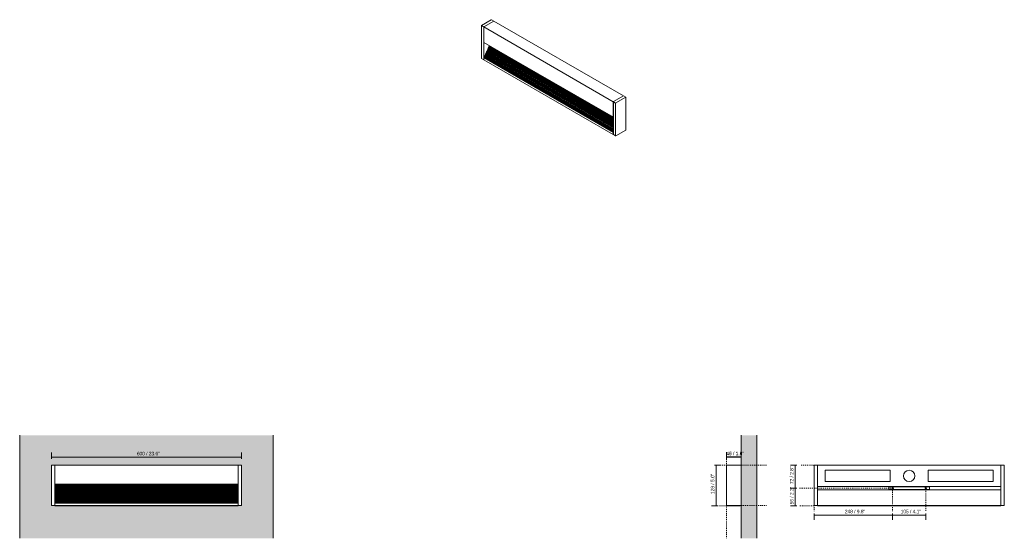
# Model space of a CAD drawing. Header units: millimetres. Extents: x -6979 to -3873, y 133 to 6937.
# Tile 1 of 2: x -6979 to -3873, y 133 to 1771. Entities that reach past the tile are written whole.
import ezdxf

# ---------------------------------------------------------------- set-up
doc = ezdxf.new("R2010")
doc.units = ezdxf.units.MM
doc.linetypes.add('Dash', pattern=[6, 3, -3])
doc.layers.add('A-ANNO-DIMS', color=7, linetype='Continuous', lineweight=9, true_color=0x5b5b5b)
for name, color, linetype, lineweight in [('A-ANNO-DIMS-5', 7, 'Continuous', 9), ('A-DETL-GENF', 7, 'Continuous', 9), ('A-WALL', 7, 'Continuous', 9), ('A-WALL-PATT', 7, 'Continuous', 9), ('E-LITE-EQPM', 7, 'Continuous', 20)]:
    doc.layers.add(name, color=color, linetype=linetype, lineweight=lineweight)
doc.styles.add('Arial Narrow', font='ARIALN.TTF', dxfattribs={"height": 11})
doc.dimstyles.new('FARO_-_2_2mm_Arial_Narrow_mm_Inch_Left', dxfattribs={"dimscale": 304.8, "dimtxt": 11.257741, "dimasz": 0, "dimexe": 0.049213, "dimexo": 0.0625, "dimgap": 0.008202, "dimtad": 1, "dimdec": 0, "dimzin": 0, "dimdsep": 46, "dimtxsty": 'Arial Narrow', "dimblk1": 'NONE', "dimblk2": 'NONE', "dimsah": 1, "dimcen": 0.09, "dimadec": 0, "dimazin": 0, "dimtfac": 1, "dimtdec": 4, "dimtix": 1, "dimtmove": 0, "dimatfit": 3, "dimfxl": 0.016404, "dimfxlon": 1, "dimtvp": 1, "dimtolj": 1, "dimtzin": 0, "dimarcsym": 2})
doc.dimstyles.new('FARO_-_2_2mm_Arial_Narrow_mm_Inch_Right', dxfattribs={"dimscale": 304.8, "dimtxt": 11.257741, "dimasz": 0, "dimexe": 0.049213, "dimexo": 0.0625, "dimgap": 0.008202, "dimtad": 1, "dimdec": 0, "dimzin": 0, "dimdsep": 46, "dimtxsty": 'Arial Narrow', "dimblk1": 'NONE', "dimblk2": 'NONE', "dimsah": 1, "dimcen": 0.09, "dimadec": 0, "dimazin": 0, "dimtfac": 1, "dimtdec": 4, "dimtix": 1, "dimtmove": 0, "dimatfit": 3, "dimfxl": 0.016404, "dimfxlon": 1, "dimtvp": 1, "dimtolj": 1, "dimtzin": 0, "dimarcsym": 2})

# ---------------------------------------------------------------- blocks, each defined once
blk = doc.blocks.new('70910 - 70910 GRADA-3 LED Dark grey wall lamp-522336-Alzado_PDF')
at = {"layer": 'E-LITE-EQPM'}
for p, q in [((-6868.5, 363.6), (-6879.5, 363.6)), ((-6879.5, 363.6), (-6879.5, 236.6)), ((-6290.5, 363.6), (-6868.5, 363.6)), ((-6868.5, 362.8), (-6868.5, 363.6)), ((-6868.5, 363.6), (-6868.5, 363.4)), ((-6868.5, 363.4), (-6868.5, 363.3)), ((-6868.5, 363.3), (-6868.5, 363.1)), ((-6868.5, 363.1), (-6868.5, 362.8)), ((-6868.5, 362.6), (-6868.5, 362.8)), ((-6868.5, 362.8), (-6868.5, 362.6)), ((-6868.5, 304), (-6868.5, 362.6)), ((-6868.5, 362.6), (-6868.5, 236.6)), ((-6290.5, 363.6), (-6290.5, 362.6)), ((-6290, 363.1), (-6290.5, 363.1)), ((-6290.5, 362.6), (-6290.5, 304)), ((-6279.5, 363.6), (-6290, 363.6)), ((-6290, 362.6), (-6290, 363.6)), ((-6290, 236.6), (-6290, 362.6)), ((-6279.5, 236.6), (-6279.5, 363.6)), ((-6290.5, 304), (-6868.5, 304)), ((-6868.5, 302.5), (-6290.5, 302.5)), ((-6868.5, 300.4), (-6290.5, 300.4)), ((-6868.5, 299.9), (-6290.5, 299.9)), ((-6868.5, 299.8), (-6290.5, 299.8)), ((-6868.5, 298), (-6290.5, 298)), ((-6868.5, 297.6), (-6290.5, 297.6)), ((-6868.5, 297.4), (-6290.5, 297.4)), ((-6868.5, 295.6), (-6290.5, 295.6)), ((-6868.5, 295.2), (-6290.5, 295.2)), ((-6868.5, 295), (-6290.5, 295)), ((-6868.5, 293.3), (-6290.5, 293.3)), ((-6868.5, 292.8), (-6290.5, 292.8)), ((-6868.5, 292.6), (-6290.5, 292.6)), ((-6868.5, 290.9), (-6290.5, 290.9)), ((-6868.5, 290.4), (-6290.5, 290.4)), ((-6868.5, 290.2), (-6290.5, 290.2)), ((-6868.5, 288.5), (-6290.5, 288.5)), ((-6868.5, 288), (-6290.5, 288)), ((-6868.5, 287.9), (-6290.5, 287.9)), ((-6868.5, 286.1), (-6290.5, 286.1)), ((-6868.5, 285.6), (-6290.5, 285.6)), ((-6868.5, 285.5), (-6290.5, 285.5)), ((-6868.5, 283.7), (-6290.5, 283.7)), ((-6868.5, 283.3), (-6290.5, 283.3)), ((-6868.5, 283.1), (-6290.5, 283.1)), ((-6868.5, 281.4), (-6290.5, 281.4)), ((-6868.5, 280.9), (-6290.5, 280.9)), ((-6868.5, 280.7), (-6290.5, 280.7)), ((-6290.5, 304), (-6290.5, 303.5)), ((-6290.5, 244.5), (-6290.5, 303.5)), ((-6868.5, 279), (-6290.5, 279)), ((-6868.5, 278.5), (-6290.5, 278.5)), ((-6868.5, 278.3), (-6290.5, 278.3)), ((-6868.5, 276.6), (-6290.5, 276.6)), ((-6868.5, 276.1), (-6290.5, 276.1)), ((-6868.5, 275.9), (-6290.5, 275.9)), ((-6868.5, 274.2), (-6290.5, 274.2)), ((-6868.5, 273.7), (-6290.5, 273.7)), ((-6868.5, 273.6), (-6290.5, 273.6)), ((-6868.5, 271.8), (-6290.5, 271.8)), ((-6868.5, 271.4), (-6290.5, 271.4)), ((-6868.5, 271.2), (-6290.5, 271.2)), ((-6868.5, 269.4), (-6290.5, 269.4)), ((-6868.5, 269), (-6290.5, 269)), ((-6868.5, 268.8), (-6290.5, 268.8)), ((-6868.5, 267.1), (-6290.5, 267.1)), ((-6868.5, 266.6), (-6290.5, 266.6)), ((-6868.5, 266.4), (-6290.5, 266.4)), ((-6868.5, 264.7), (-6290.5, 264.7)), ((-6868.5, 264.2), (-6290.5, 264.2)), ((-6868.5, 264), (-6290.5, 264)), ((-6868.5, 262.3), (-6290.5, 262.3)), ((-6868.5, 261.8), (-6290.5, 261.8)), ((-6868.5, 261.6), (-6290.5, 261.6)), ((-6868.5, 259.9), (-6290.5, 259.9)), ((-6868.5, 259.4), (-6290.5, 259.4)), ((-6868.5, 259.3), (-6290.5, 259.3)), ((-6868.5, 257.5), (-6290.5, 257.5)), ((-6868.5, 257.1), (-6290.5, 257.1)), ((-6868.5, 256.9), (-6290.5, 256.9)), ((-6868.5, 255.1), (-6290.5, 255.1)), ((-6868.5, 254.7), (-6290.5, 254.7)), ((-6868.5, 254.5), (-6290.5, 254.5)), ((-6868.5, 252.8), (-6290.5, 252.8)), ((-6868.5, 252.3), (-6290.5, 252.3)), ((-6868.5, 252.1), (-6290.5, 252.1)), ((-6868.5, 250.4), (-6290.5, 250.4)), ((-6868.5, 249.9), (-6290.5, 249.9)), ((-6868.5, 249.7), (-6290.5, 249.7)), ((-6878.5, 236.6), (-6879.5, 236.6)), ((-6878.5, 236.6), (-6868.5, 236.6)), ((-6868.5, 248), (-6290.5, 248)), ((-6868.5, 247.5), (-6290.5, 247.5)), ((-6868.5, 247.4), (-6290.5, 247.4)), ((-6868.5, 245.6), (-6290.5, 245.6)), ((-6868.5, 245.1), (-6290.5, 245.1)), ((-6868.5, 245), (-6290.5, 245)), ((-6868.5, 239.6), (-6868.5, 243.8)), ((-6868.5, 243.8), (-6290.5, 243.8)), ((-6868.5, 236.6), (-6868.5, 239.6)), ((-6868.5, 235.6), (-6868.5, 236.6)), ((-6868.5, 236.6), (-6290.5, 236.6)), ((-6868.5, 235.6), (-6290.5, 235.6)), ((-6290.5, 244.5), (-6290.5, 243.8)), ((-6290.5, 243.8), (-6290.5, 239.6)), ((-6290.5, 239.6), (-6290.5, 236.6)), ((-6290, 237.1), (-6290.5, 237.1)), ((-6290.5, 236.6), (-6290.5, 235.6)), ((-6290, 236.6), (-6280.5, 236.6)), ((-6279.5, 236.6), (-6280.5, 236.6))]:
    blk.add_line(p, q, dxfattribs=at)
for points, knots in [([(-6879.5, 363.6), (-6879.5, 363.6), (-6879.5, 363.6), (-6879.4, 363.5), (-6879.3, 363.4), (-6879.2, 363.3), (-6879.1, 363.2), (-6878.9, 363), (-6878.7, 362.8), (-6878.6, 362.6), (-6878.5, 362.6)], [0, 0, 0, 0, 0.083333, 0.208333, 0.291667, 0.416667, 0.541667, 0.666667, 0.833333, 1, 1, 1, 1]), ([(-6280.5, 362.6), (-6280.4, 362.6), (-6280.3, 362.8), (-6280.1, 363), (-6279.9, 363.1), (-6279.8, 363.3), (-6279.7, 363.4), (-6279.6, 363.5), (-6279.5, 363.5), (-6279.5, 363.6), (-6279.5, 363.6)], [0, 0, 0, 0, 0.166667, 0.291667, 0.416667, 0.541667, 0.645833, 0.75, 0.875, 1, 1, 1, 1])]:
    blk.add_open_spline(points, degree=3, knots=knots, dxfattribs=at)
blk = doc.blocks.new('70910 - 70910 GRADA-3 LED Dark grey wall lamp-522336-00 Isometrico PDF')
at = {"layer": 'E-LITE-EQPM', "color": 251, "lineweight": 9, "true_color": 0x636466}
for p, q in [((-7207.9, 1752.5), (-7176.7, 1770.4)), ((-7208.2, 1751.8), (-7208.2, 1648.4)), ((-7200.8, 1747), (-7200.7, 1747.2)), ((-7200.7, 1747.2), (-7200.8, 1747)), ((-7200.8, 1746.8), (-7200.8, 1747)), ((-7200.8, 1747), (-7200.8, 1746.8)), ((-7200.8, 1698.9), (-7200.8, 1746.8)), ((-7200.8, 1746.8), (-7200.8, 1643.9)), ((-7200.7, 1747.2), (-7200.6, 1747.5)), ((-7200.6, 1747.5), (-7200.7, 1747.2)), ((-7200.6, 1747.5), (-7200.4, 1747.7)), ((-7200.4, 1747.7), (-7200.6, 1747.5)), ((-7200.4, 1747.7), (-7200.3, 1747.8)), ((-7200.3, 1747.8), (-7200.4, 1747.7)), ((-7200.3, 1747.8), (-7200.1, 1748)), ((-7200.1, 1748), (-7200.3, 1747.8)), ((-7200.1, 1748), (-7169, 1765.9)), ((-7169, 1765.9), (-7200.1, 1748)), ((-7168.5, 1766), (-7176, 1770.4)), ((-7169, 1766), (-7168.8, 1766)), ((-7168.8, 1766), (-7168.6, 1766)), ((-7168.6, 1766), (-7168.5, 1766)), ((-6759.8, 1530), (-7168.5, 1766)), ((-6792.1, 1462.9), (-7200.8, 1698.9)), ((-7188.7, 1675.7), (-7187.8, 1677.7)), ((-7187.8, 1677.7), (-7187.4, 1677.6)), ((-7187.8, 1677.7), (-6791.7, 1449)), ((-7187.5, 1678.4), (-7186.6, 1680.3)), ((-7187.5, 1678.4), (-6791.7, 1449.9)), ((-7187.4, 1677.6), (-7187.1, 1678.2)), ((-7187.4, 1677.6), (-6791.7, 1449.1)), ((-7186.6, 1680.3), (-7186.1, 1680.2)), ((-7186.6, 1680.3), (-6791.7, 1452.4)), ((-7186.3, 1681.1), (-7185.4, 1683)), ((-7186.3, 1681.1), (-6791.7, 1453.3)), ((-7186.1, 1680.2), (-7185.9, 1680.8)), ((-7186.1, 1680.2), (-6791.7, 1452.5)), ((-7185.4, 1683), (-7184.9, 1682.9)), ((-7185.4, 1683), (-6791.7, 1455.7)), ((-7185, 1683.7), (-7184.1, 1685.6)), ((-7185, 1683.7), (-6791.7, 1456.6)), ((-7184.9, 1682.9), (-7184.6, 1683.5)), ((-7184.9, 1682.9), (-6791.7, 1455.9)), ((-7184.1, 1685.6), (-7183.7, 1685.5)), ((-7184.1, 1685.6), (-6791.7, 1459.1)), ((-7183.8, 1686.4), (-7182.9, 1688.3)), ((-7183.8, 1686.4), (-6791.7, 1460)), ((-7183.7, 1685.5), (-7183.4, 1686.1)), ((-7183.7, 1685.5), (-6791.7, 1459.2)), ((-7182.9, 1688.3), (-7182.4, 1688.2)), ((-7182.9, 1688.3), (-6791.7, 1462.5)), ((-7182.4, 1688.2), (-7182.4, 1688.3)), ((-7182.4, 1688.2), (-6791.7, 1462.6)), ((-7207.9, 1648), (-7200.8, 1643.9)), ((-7200.8, 1649.8), (-7200.2, 1651.1)), ((-7200.8, 1646.3), (-7200.8, 1649.8)), ((-7200.8, 1649.8), (-6792.1, 1413.8)), ((-7200.8, 1643.9), (-7200.8, 1646.3)), ((-7200.2, 1651.1), (-7199.7, 1651)), ((-7200.2, 1651.1), (-6791.7, 1415.3)), ((-7199.8, 1651.8), (-7198.9, 1653.8)), ((-7199.8, 1651.8), (-6791.7, 1416.2)), ((-7199.7, 1651), (-7199.4, 1651.6)), ((-7199.7, 1651), (-6791.7, 1415.4)), ((-7198.9, 1653.8), (-7198.5, 1653.6)), ((-7198.9, 1653.8), (-6791.7, 1418.6)), ((-7198.6, 1654.5), (-7197.7, 1656.4)), ((-7198.6, 1654.5), (-6791.7, 1419.6)), ((-7198.5, 1653.6), (-7198.2, 1654.2)), ((-7198.5, 1653.6), (-6791.7, 1418.8)), ((-7197.7, 1656.4), (-7197.3, 1656.3)), ((-7197.7, 1656.4), (-6791.7, 1422)), ((-7197.4, 1657.1), (-7196.5, 1659.1)), ((-7197.4, 1657.1), (-6791.7, 1422.9)), ((-7197.3, 1656.3), (-7197, 1656.9)), ((-7197.3, 1656.3), (-6791.7, 1422.2)), ((-7196.5, 1659.1), (-7196, 1658.9)), ((-7196.5, 1659.1), (-6791.7, 1425.4)), ((-7196.1, 1659.8), (-7195.2, 1661.7)), ((-7196.1, 1659.8), (-6791.7, 1426.3)), ((-7196, 1658.9), (-7195.7, 1659.6)), ((-7196, 1658.9), (-6791.7, 1425.5)), ((-7195.2, 1661.7), (-7194.8, 1661.6)), ((-7195.2, 1661.7), (-6791.7, 1428.8)), ((-7194.9, 1662.4), (-7194, 1664.4)), ((-7194.9, 1662.4), (-6791.7, 1429.7)), ((-7194.8, 1661.6), (-7194.5, 1662.2)), ((-7194.8, 1661.6), (-6791.7, 1428.9)), ((-7194, 1664.4), (-7193.6, 1664.3)), ((-7194, 1664.4), (-6791.7, 1432.1)), ((-7193.7, 1665.1), (-7192.8, 1667)), ((-7193.7, 1665.1), (-6791.7, 1433)), ((-7193.6, 1664.3), (-7193.3, 1664.9)), ((-7193.6, 1664.3), (-6791.7, 1432.3)), ((-7192.8, 1667), (-7192.3, 1666.9)), ((-7192.8, 1667), (-6791.7, 1435.5)), ((-7192.4, 1667.8), (-7191.5, 1669.7)), ((-7192.4, 1667.8), (-6791.7, 1436.4)), ((-7192.3, 1666.9), (-7192, 1667.5)), ((-7192.3, 1666.9), (-6791.7, 1435.6)), ((-7191.5, 1669.7), (-7191.1, 1669.6)), ((-7191.5, 1669.7), (-6791.7, 1438.9)), ((-7191.2, 1670.4), (-7190.3, 1672.4)), ((-7191.2, 1670.4), (-6791.7, 1439.8)), ((-7191.1, 1669.6), (-7190.8, 1670.2)), ((-7191.1, 1669.6), (-6791.7, 1439)), ((-7190.3, 1672.4), (-7189.8, 1672.2)), ((-7190.3, 1672.4), (-6791.7, 1442.2)), ((-7190, 1673.1), (-7189.1, 1675)), ((-7190, 1673.1), (-6791.7, 1443.2)), ((-7189.8, 1672.2), (-7189.6, 1672.8)), ((-7189.8, 1672.2), (-6791.7, 1442.4)), ((-7189.1, 1675), (-7188.6, 1674.9)), ((-7189.1, 1675), (-6791.7, 1445.6)), ((-7188.7, 1675.7), (-6791.7, 1446.5)), ((-7188.6, 1674.9), (-7188.3, 1675.5)), ((-7188.6, 1674.9), (-6791.7, 1445.8)), ((-7200.8, 1643.9), (-6792.1, 1407.9)), ((-6760.2, 1530), (-6791.4, 1512)), ((-6791, 1511.8), (-6759.9, 1529.8)), ((-6752.5, 1525.5), (-6783.6, 1507.5)), ((-6760.3, 1529.6), (-6760.2, 1529.6)), ((-6752.2, 1525.7), (-6759.4, 1529.8)), ((-6752.2, 1422.2), (-6752.2, 1525.7)), ((-6792.1, 1510.8), (-6792.1, 1462.9)), ((-6791.7, 1510.8), (-6791.7, 1511)), ((-6791.7, 1407.7), (-6791.7, 1510.6)), ((-6791.4, 1511.6), (-6791.2, 1511.7)), ((-6792.1, 1462.9), (-6791.7, 1462.7)), ((-6791.7, 1414.6), (-6792.1, 1413.8)), ((-6792.1, 1413.8), (-6792.1, 1410.4)), ((-6792.1, 1410.4), (-6792.1, 1407.9)), ((-6792.1, 1407.9), (-6791.7, 1408.1)), ((-6791.7, 1407.7), (-6785, 1403.8)), ((-6783.6, 1403.8), (-6752.5, 1421.8))]:
    blk.add_line(p, q, dxfattribs=at)
at = {"layer": 'E-LITE-EQPM', "color": 251, "true_color": 0x636466}
for q in [(-7208.1, 1752), (-6785, 1403.8)]:
    blk.add_line((-6785, 1506.7), q, dxfattribs=at)
at = {"layer": 'E-LITE-EQPM', "color": 251, "lineweight": 9, "true_color": 0x636466}
for points in [[(-7176, 1770.4, 0), (-7176.2, 1770.5, 0), (-7176.5, 1770.5, 0), (-7176.7, 1770.4, 0)], [(-7207.9, 1752.5, 0), (-7208.1, 1752.3, 0), (-7208.1, 1752, 0), (-7208.2, 1751.7, 0), (-7208.1, 1751.4, 0), (-7208, 1751.1, 0), (-7207.9, 1750.8, 0)], [(-7168.6, 1766, 0), (-7168.8, 1766, 0), (-7169, 1765.9, 0)], [(-7207.9, 1648, 0), (-7208, 1648.1, 0), (-7208.1, 1648.2, 0), (-7208.2, 1648.4, 0)], [(-6759.6, 1529.9, 0), (-6759.6, 1529.9, 0), (-6759.8, 1530, 0), (-6759.9, 1530.1, 0), (-6760.1, 1530.1, 0), (-6760.2, 1530, 0)], [(-6759.9, 1529.8, 0), (-6759.7, 1529.9, 0), (-6759.6, 1529.9, 0), (-6759.4, 1529.8, 0)], [(-6752.5, 1525.5, 0), (-6752.3, 1525.6, 0), (-6752.2, 1525.6, 0), (-6752.2, 1525.7, 0)], [(-6791.4, 1512, 0), (-6791.6, 1511.9, 0), (-6791.7, 1511.7, 0), (-6791.9, 1511.5, 0), (-6792, 1511.3, 0), (-6792.1, 1511, 0), (-6792.1, 1510.8, 0)], [(-6791.7, 1510.6, 0), (-6791.7, 1510.8, 0), (-6791.6, 1511, 0), (-6791.5, 1511.3, 0), (-6791.4, 1511.5, 0), (-6791.2, 1511.7, 0), (-6791, 1511.8, 0)], [(-6791.7, 1511, 0), (-6791.7, 1511.1, 0), (-6791.7, 1511.2, 0), (-6791.6, 1511.3, 0), (-6791.6, 1511.4, 0), (-6791.5, 1511.5, 0), (-6791.4, 1511.6, 0)], [(-6785, 1506.7, 0), (-6784.8, 1506.8, 0), (-6784.6, 1506.9, 0), (-6784.4, 1507.1, 0), (-6784.1, 1507.2, 0), (-6783.9, 1507.4, 0), (-6783.6, 1507.5, 0)], [(-6783.6, 1403.8, 0), (-6783.8, 1403.7, 0), (-6784.1, 1403.7, 0), (-6784.3, 1403.7, 0), (-6784.6, 1403.7, 0), (-6784.8, 1403.7, 0), (-6785, 1403.8, 0)], [(-6752.2, 1422.2, 0), (-6752.2, 1422.1, 0), (-6752.3, 1421.9, 0), (-6752.5, 1421.8, 0)]]:
    blk.add_polyline3d(points, dxfattribs=at)
blk = doc.blocks.new('70910 - 70910 GRADA-3 LED Dark grey wall lamp-522336-Lateral_PDF')
at = {"layer": 'E-LITE-EQPM'}
for p, q in [((-3315, 362.6), (-3315, 236.6)), ((-3270, 363.6), (-3314, 363.6)), ((-3269, 236.6), (-3269, 362.6)), ((-3314, 236.6), (-3315, 236.6)), ((-3314, 236.6), (-3270, 236.6)), ((-3312.5, 236.6), (-3312.5, 235.6)), ((-3312.5, 235.6), (-3271.5, 235.6)), ((-3271.5, 235.6), (-3271.5, 236.6)), ((-3269, 236.6), (-3270, 236.6))]:
    blk.add_line(p, q, dxfattribs=at)
for centre, radius, start, end in [((-3314, 362.6), 0.992, 120, 124.7532), ((-3269.9, 362.6), 0.981, 55.6032, 60)]:
    blk.add_arc(centre, radius, start, end, dxfattribs=at)
for points, knots in [([(-3315, 362.6), (-3315, 362.6), (-3315, 362.8), (-3314.9, 363), (-3314.8, 363.1), (-3314.7, 363.3), (-3314.6, 363.4), (-3314.4, 363.5), (-3314.2, 363.5), (-3314.1, 363.6), (-3314, 363.6)], [0, 0, 0, 0, 0.166667, 0.291667, 0.416667, 0.541667, 0.645833, 0.75, 0.875, 1, 1, 1, 1]), ([(-3270, 363.6), (-3269.9, 363.6), (-3269.8, 363.6), (-3269.6, 363.5), (-3269.4, 363.4), (-3269.3, 363.3), (-3269.2, 363.2), (-3269, 363), (-3269, 362.8), (-3269, 362.6), (-3269, 362.6)], [0, 0, 0, 0, 0.083333, 0.208333, 0.291667, 0.416667, 0.541667, 0.666667, 0.833333, 1, 1, 1, 1])]:
    blk.add_open_spline(points, degree=3, knots=knots, dxfattribs=at)
blk = doc.blocks.new('70910 - 70910 GRADA-3 LED Dark grey wall lamp-522336-Alzado_PDF Fixing')
at = {"layer": 'E-LITE-EQPM', "color": 253, "lineweight": 9, "true_color": 0xaaaaaa}
for p, q in [((6290, 363.6), (6279.5, 363.6)), ((6279.5, 363.6), (6279.5, 236.6)), ((6290, 363.6), (6290, 362.6)), ((6290.5, 363.1), (6290, 363.1)), ((6290, 362.6), (6290, 236.6)), ((6868.5, 363.6), (6290.5, 363.6)), ((6290.5, 362.6), (6290.5, 363.6)), ((6290.5, 296.2), (6290.5, 362.6)), ((6314.5, 347.9), (6519.5, 347.9)), ((6314.5, 311.9), (6314.5, 347.9)), ((6519.5, 347.9), (6519.5, 311.9)), ((6639.5, 311.9), (6639.5, 347.9)), ((6639.5, 347.9), (6844.5, 347.9)), ((6844.5, 347.9), (6844.5, 311.9)), ((6868.5, 363.6), (6868.5, 362.8)), ((6879.5, 363.6), (6868.5, 363.6)), ((6868.5, 363.4), (6868.5, 363.6)), ((6868.5, 363.3), (6868.5, 363.4)), ((6868.5, 363.1), (6868.5, 363.3)), ((6868.5, 362.8), (6868.5, 363.1)), ((6868.5, 362.8), (6868.5, 362.6)), ((6868.5, 362.6), (6868.5, 362.8)), ((6868.5, 362.6), (6868.5, 296.2)), ((6868.5, 236.6), (6868.5, 362.6)), ((6879.5, 236.6), (6879.5, 363.6)), ((6519.5, 311.9), (6314.5, 311.9)), ((6844.5, 311.9), (6639.5, 311.9)), ((6290.5, 296.2), (6868.5, 296.2)), ((6290.5, 296.2), (6290.5, 286.4)), ((6290.5, 236.6), (6290.5, 286.4)), ((6868.5, 286.4), (6290.5, 286.4)), ((6868.5, 286.4), (6868.5, 236.6)), ((6280.5, 236.6), (6279.5, 236.6)), ((6290, 236.6), (6280.5, 236.6)), ((6290.5, 237.1), (6290, 237.1)), ((6290.5, 235.6), (6290.5, 236.6)), ((6868.5, 236.6), (6290.5, 236.6)), ((6868.5, 235.6), (6290.5, 235.6)), ((6868.5, 236.6), (6868.5, 235.6)), ((6878.5, 236.6), (6868.5, 236.6)), ((6879.5, 236.6), (6878.5, 236.6))]:
    blk.add_line(p, q, dxfattribs=at)
for points, knots in [([(6279.5, 363.6), (6279.5, 363.6), (6279.5, 363.6), (6279.6, 363.5), (6279.6, 363.4), (6279.8, 363.3), (6279.9, 363.2), (6280.1, 363), (6280.3, 362.8), (6280.4, 362.6), (6280.5, 362.6)], [0, 0, 0, 0, 0.083333, 0.208333, 0.291667, 0.416667, 0.541667, 0.666667, 0.833333, 1, 1, 1, 1]), ([(6878.5, 362.6), (6878.6, 362.6), (6878.7, 362.8), (6878.9, 363), (6879, 363.1), (6879.2, 363.3), (6879.3, 363.4), (6879.4, 363.5), (6879.5, 363.5), (6879.5, 363.6), (6879.5, 363.6)], [0, 0, 0, 0, 0.166667, 0.291667, 0.416667, 0.541667, 0.645833, 0.75, 0.875, 1, 1, 1, 1])]:
    blk.add_open_spline(points, degree=3, knots=knots, dxfattribs=at)
blk = doc.blocks.new('DIMBLOCK1-Alzado_PDF')
at = {"layer": 'A-ANNO-DIMS-5', "color": 251, "true_color": 0x5b5b5b, "transparency": 16777216}
for p, q in [((-6879.5, 384.3), (-6879.5, 404.3)), ((-6279.5, 384.3), (-6279.5, 404.3)), ((-6879.5, 389.3), (-6279.5, 389.3)), ((-6879.5, 389.3), (-6879.5, 384.3)), ((-6279.5, 389.3), (-6279.5, 384.3))]:
    blk.add_line(p, q, dxfattribs=at)
at = {"layer": 'A-ANNO-DIMS-5', "color": 0, "transparency": 16777216, "insert": (-6609.8, 406), "char_height": 11, "width": 72.693, "attachment_point": 1, "line_spacing_factor": 0.974696, "style": 'Arial Narrow'}
blk.add_mtext('600 / 23.6"', dxfattribs=at)
blk = doc.blocks.new('_None')
blk = doc.blocks.new('DIMBLOCK3-Lateral_PDF')
at = {"layer": 'A-ANNO-DIMS-5', "color": 251, "true_color": 0x5b5b5b, "transparency": 16777216}
for p, q in [((-4749.9, 385), (-4749.9, 405)), ((-4703.9, 389.8), (-4703.9, 405)), ((-4749.9, 390), (-4703.9, 390)), ((-4749.9, 390), (-4749.9, 385)), ((-4703.9, 390), (-4703.9, 385))]:
    blk.add_line(p, q, dxfattribs=at)
at = {"layer": 'A-ANNO-DIMS-5', "color": 0, "transparency": 16777216, "insert": (-4750.2, 406.7), "char_height": 11, "width": 55.967, "attachment_point": 1, "line_spacing_factor": 0.974696, "style": 'Arial Narrow'}
blk.add_mtext('46 / 1.8"', dxfattribs=at)
blk = doc.blocks.new('DIMBLOCK4-Lateral_PDF')
at = {"layer": 'A-ANNO-DIMS-5', "color": 251, "true_color": 0x5b5b5b, "transparency": 16777216}
for p, q in [((-4782.6, 363.6), (-4787.6, 363.6)), ((-4782.8, 363.6), (-4767.6, 363.6)), ((-4782.6, 363.6), (-4782.6, 235.6)), ((-4777.6, 235.6), (-4797.6, 235.6)), ((-4782.6, 235.6), (-4777.6, 235.6))]:
    blk.add_line(p, q, dxfattribs=at)
at = {"layer": 'A-ANNO-DIMS-5', "color": 0, "transparency": 16777216, "insert": (-4799.3, 272.8), "char_height": 11, "width": 64.33, "attachment_point": 1, "rotation": 90, "line_spacing_factor": 0.974696, "style": 'Arial Narrow'}
blk.add_mtext('128 / 5.0"', dxfattribs=at)
blk = doc.blocks.new('DIMBLOCK5-Lateral_PDF')
at = {"layer": 'A-ANNO-DIMS-5', "color": 251, "true_color": 0x5b5b5b, "transparency": 16777216}
for p, q in [((-4749.9, 384.1), (-4749.9, 404.1)), ((-4703.9, 389.1), (-4749.9, 389.1)), ((-4749.9, 389.1), (-4749.9, 384.1)), ((-4703.9, 389.1), (-4703.9, 394.1)), ((-4703.9, 389.3), (-4703.9, 374.1))]:
    blk.add_line(p, q, dxfattribs=at)
at = {"layer": 'A-ANNO-DIMS-5', "color": 0, "transparency": 16777216, "insert": (-4750.2, 405.9), "char_height": 11, "width": 55.967, "attachment_point": 1, "line_spacing_factor": 0.974696, "style": 'Arial Narrow'}
blk.add_mtext('46 / 1.8"', dxfattribs=at)
blk = doc.blocks.new('DIMBLOCK6-Alzado_PDF Fixing')
at = {"layer": 'A-ANNO-DIMS-5', "color": 251, "true_color": 0x5b5b5b, "transparency": 16777216}
for p, q in [((-4527.9, 363.6), (-4547.9, 363.6)), ((-4532.9, 363.6), (-4532.9, 291.3)), ((-4532.9, 363.6), (-4527.9, 363.6)), ((-4527.9, 291.3), (-4547.9, 291.3)), ((-4532.9, 291.3), (-4527.9, 291.3))]:
    blk.add_line(p, q, dxfattribs=at)
at = {"layer": 'A-ANNO-DIMS-5', "color": 0, "transparency": 16777216, "insert": (-4549.6, 304.1), "char_height": 11, "width": 55.967, "attachment_point": 1, "rotation": 90, "line_spacing_factor": 0.974696, "style": 'Arial Narrow'}
blk.add_mtext('72 / 2.8"', dxfattribs=at)
blk = doc.blocks.new('DIMBLOCK7-Alzado_PDF Fixing')
at = {"layer": 'A-ANNO-DIMS-5', "color": 251, "true_color": 0x5b5b5b, "transparency": 16777216}
for p, q in [((-4527.9, 291.3), (-4547.9, 291.3)), ((-4532.9, 291.3), (-4532.9, 235.6)), ((-4532.9, 291.3), (-4527.9, 291.3)), ((-4527.9, 235.6), (-4547.9, 235.6)), ((-4532.9, 235.6), (-4527.9, 235.6))]:
    blk.add_line(p, q, dxfattribs=at)
at = {"layer": 'A-ANNO-DIMS-5', "color": 0, "transparency": 16777216, "insert": (-4549.6, 240.1), "char_height": 11, "width": 55.967, "attachment_point": 1, "rotation": 90, "line_spacing_factor": 0.974696, "style": 'Arial Narrow'}
blk.add_mtext('56 / 2.2"', dxfattribs=at)
blk = doc.blocks.new('DIMBLOCK8-Alzado_PDF Fixing')
at = {"layer": 'A-ANNO-DIMS-5', "color": 251, "true_color": 0x5b5b5b, "transparency": 16777216}
for p, q in [((-4473.5, 211.4), (-4473.5, 191.4)), ((-4473.5, 206.4), (-4473.5, 211.4)), ((-4473.5, 206.4), (-4225.7, 206.4)), ((-4225.7, 211.4), (-4225.7, 191.4)), ((-4225.7, 206.4), (-4225.7, 211.4))]:
    blk.add_line(p, q, dxfattribs=at)
at = {"layer": 'A-ANNO-DIMS-5', "color": 0, "transparency": 16777216, "insert": (-4376.4, 223.1), "char_height": 11, "width": 64.33, "attachment_point": 1, "line_spacing_factor": 0.974696, "style": 'Arial Narrow'}
blk.add_mtext('248 / 9.8"', dxfattribs=at)
blk = doc.blocks.new('DIMBLOCK9-Alzado_PDF Fixing')
at = {"layer": 'A-ANNO-DIMS-5', "color": 251, "true_color": 0x5b5b5b, "transparency": 16777216}
for p, q in [((-4225.7, 211.4), (-4225.7, 191.4)), ((-4225.7, 206.4), (-4225.7, 211.4)), ((-4225.7, 206.4), (-4121.2, 206.4)), ((-4121.2, 211.4), (-4121.2, 191.4)), ((-4121.2, 206.4), (-4121.2, 211.4))]:
    blk.add_line(p, q, dxfattribs=at)
at = {"layer": 'A-ANNO-DIMS-5', "color": 0, "transparency": 16777216, "insert": (-4200.3, 223.1), "char_height": 11, "width": 64.33, "attachment_point": 1, "line_spacing_factor": 0.974696, "style": 'Arial Narrow'}
blk.add_mtext('105 / 4.1"', dxfattribs=at)

msp = doc.modelspace()

# ---------------------------------------------------------------- hatches: boundary and pattern name
at = {"layer": 'A-DETL-GENF', "true_color": 0xc0c0c0}
h = msp.add_hatch(color=9, dxfattribs=at)
h.paths.add_polyline_path([(-4225.7, 289), (-4225.1, 289.1), (-4224.6, 289.3), (-4224.1, 289.7), (-4223.8, 290.2), (-4223.6, 290.7), (-4223.5, 291.3), (-4223.6, 291.9), (-4223.8, 292.4), (-4224.1, 292.9), (-4224.6, 293.2), (-4225.1, 293.5), (-4225.7, 293.5), (-4226.3, 293.5), (-4226.8, 293.2), (-4227.3, 292.9), (-4227.7, 292.3), (-4227.9, 291.9), (-4228, 291.3), (-4227.9, 290.7), (-4227.6, 290), (-4227.3, 289.7), (-4226.8, 289.3), (-4226.3, 289.1)])
h.paths.add_polyline_path([(-4121.2, 289), (-4120.6, 289.1), (-4120.1, 289.3), (-4119.6, 289.7), (-4119.3, 290.2), (-4119.1, 290.7), (-4119, 291.3), (-4119.1, 291.9), (-4119.3, 292.5), (-4119.6, 292.9), (-4120.1, 293.2), (-4120.6, 293.5), (-4121.2, 293.5), (-4122, 293.4), (-4122.3, 293.2), (-4122.8, 292.9), (-4123.2, 292.3), (-4123.4, 291.9), (-4123.5, 291.3), (-4123.4, 290.7), (-4123.2, 290.2), (-4122.8, 289.7), (-4122.3, 289.3), (-4121.8, 289.1)])
at = {"layer": 'A-WALL', "true_color": 0xf7f7f7}
h = msp.add_hatch(color=7, dxfattribs=at)
h.paths.add_polyline_path([(-6277.6, 132.9), (-6179.5, 132.9), (-6179.5, 458.5), (-6979.5, 458.5), (-6979.5, 132.9), (-6420.6, 132.9)])
h.paths.add_polyline_path([(-6563.6, 235.6), (-6868.5, 235.6), (-6868.5, 236.6), (-6879.5, 236.6), (-6879.4, 363.6), (-6290.5, 363.5), (-6290.5, 363), (-6290, 363.1), (-6290, 363.6), (-6279.5, 363.5), (-6279.5, 236.6), (-6290, 236.6), (-6290, 237.1), (-6290.5, 237.1), (-6290.5, 235.6), (-6492.1, 235.6)])
at = {"layer": 'A-WALL-PATT', "true_color": 0xf7f7f7}
msp.add_hatch(color=7, dxfattribs=at).paths.add_polyline_path([(-4703.9, 132.9), (-4653.9, 132.9), (-4653.9, 458.5), (-4703.9, 458.5), (-4703.9, 214.3)])

# ---------------------------------------------------------------- linework, layer by layer
at = {"layer": 'A-ANNO-DIMS', "color": 254, "linetype": 'Dash', "true_color": 0xd2d2d2}
for p, q in [((-4749.9, 362.6), (-4749.9, 385.6)), ((-4748.9, 363.6), (-4782.9, 363.6)), ((-4704.9, 363.6), (-4624, 363.6)), ((-4514.5, 363.6), (-4473.5, 363.6)), ((-4225.7, 291.3), (-4520.7, 291.3)), ((-4225.7, 291.3), (-4225.7, 218.6)), ((-4121.2, 289), (-4121.2, 218.6)), ((-4747.4, 235.6), (-4780.4, 235.6)), ((-4749.9, 236.6), (-4749.9, 132.9)), ((-4703.9, 236.6), (-4624, 236.6)), ((-4473.5, 235.6), (-4520.7, 235.6)), ((-4473.5, 237.6), (-4473.5, 218.6))]:
    msp.add_line(p, q, dxfattribs=at)
at = {"layer": 'A-WALL', "color": 253, "true_color": 0xaaaaaa}
for p, q in [((-6979.5, 458.5), (-6979.5, 132.9)), ((-6179.5, 132.9), (-6179.5, 458.5)), ((-4703.9, 458.5), (-4703.9, 362.8)), ((-4653.9, 132.9), (-4653.9, 458.5)), ((-4703.9, 236.6), (-4703.9, 132.9))]:
    msp.add_line(p, q, dxfattribs=at)
at = {"layer": 'E-LITE-EQPM'}
for p, q in [((-6879.5, 363.6), (-6873.5, 363.6)), ((-6879.5, 363.6), (-6879.5, 347.6)), ((-6279.5, 363.6), (-6336.1, 363.6)), ((-6279.5, 363.6), (-6285.5, 363.6)), ((-6279.5, 363.6), (-6279.5, 338.6)), ((-6279.5, 363.6), (-6279.5, 347.6)), ((-4109.5, 295.9), (-4237.5, 295.9)), ((-4237.5, 295.9), (-4237.5, 286.7)), ((-4237.5, 286.7), (-4109.5, 286.7)), ((-4109.5, 286.7), (-4109.5, 295.9)), ((-6879.5, 236.6), (-6879.5, 266.6)), ((-6279.5, 236.6), (-6279.5, 266.6)), ((-6279.5, 236.6), (-6279.5, 248.6)), ((-6879.5, 236.6), (-6870.5, 236.6)), ((-6336.5, 236.6), (-6279.5, 236.6)), ((-6279.5, 236.6), (-6288.5, 236.6))]:
    msp.add_line(p, q, dxfattribs=at)
for centre, radius, start, end in [((-4173.5, 329.9), 18, 0, 180), ((-4173.5, 329.9), 18, 180, 360), ((-4225.7, 291.3), 2.25, 360, 180), ((-4225.7, 291.3), 2.25, 180, 0), ((-4121.2, 291.3), 2.25, 360, 180), ((-4121.2, 291.3), 2.25, 180, 0)]:
    msp.add_arc(centre, radius, start, end, dxfattribs=at)

# ---------------------------------------------------------------- block references
at = {"layer": 'E-LITE-EQPM', "color": 8, "lineweight": 9, "true_color": 0x808080}
msp.add_blockref('70910 - 70910 GRADA-3 LED Dark grey wall lamp-522336-00 Isometrico PDF', (1685, 0), dxfattribs=at)
at = {"layer": 'E-LITE-EQPM'}
for name, p in [('70910 - 70910 GRADA-3 LED Dark grey wall lamp-522336-Alzado_PDF', (0, 0)), ('70910 - 70910 GRADA-3 LED Dark grey wall lamp-522336-Lateral_PDF', (-1435, 0))]:
    msp.add_blockref(name, p, dxfattribs=at)
at = {"layer": 'E-LITE-EQPM', "color": 253, "lineweight": 9, "true_color": 0xaaaaaa}
msp.add_blockref('70910 - 70910 GRADA-3 LED Dark grey wall lamp-522336-Alzado_PDF Fixing', (-10753, 0), dxfattribs=at)

# ---------------------------------------------------------------- dimensions: what is measured, and where the dimension line sits
at = {"layer": 'A-ANNO-DIMS'}
for base, p1, p2, dimstyle, override, picture, middle in [((-6279.5, 389.3), (-6879.5, 384.3), (-6279.5, 384.3), 'FARO_-_2_2mm_Arial_Narrow_mm_Inch_Right', {"dimpost": '<>', "dimfxl": 600.000594}, 'DIMBLOCK1-Alzado_PDF', (-6579.5, 398.9)), ((-4703.9, 390), (-4749.9, 385), (-4703.9, 385), 'FARO_-_2_2mm_Arial_Narrow_mm_Inch_Right', {"dimpost": '<>', "dimfxl": 46.01103}, 'DIMBLOCK3-Lateral_PDF', (-4726.9, 399.6)), ((-4749.9, 389.1), (-4703.9, 394.1), (-4749.9, 384.1), 'FARO_-_2_2mm_Arial_Narrow_mm_Inch_Left', {"dimpost": '<>', "dimfxl": 47.085188}, 'DIMBLOCK5-Lateral_PDF', (-4726.9, 398.8)), ((-4225.7, 206.4), (-4473.5, 211.4), (-4225.7, 211.4), 'FARO_-_2_2mm_Arial_Narrow_mm_Inch_Right', {"dimpost": '<>', "dimfxl": 247.75}, 'DIMBLOCK8-Alzado_PDF Fixing', (-4349.6, 216)), ((-4121.2241347, 206.3609511), (-4225.7241347, 211.3609511), (-4121.2241347, 211.3609511), 'FARO_-_2_2mm_Arial_Narrow_mm_Inch_Right', {"dimpost": '<>', "dimfxl": 104.5}, 'DIMBLOCK9-Alzado_PDF Fixing', (-4173.4741347, 215.9816878))]:
    dim = msp.add_linear_dim(base=base, p1=p1, p2=p2, dimstyle=dimstyle, override=override, dxfattribs=at)
    dim.commit()
    dim.dimension.update_dxf_attribs({"geometry": picture, "text_midpoint": middle})
for base, p1, p2, override, picture, middle in [((-4782.6, 235.6), (-4787.6, 363.6), (-4777.6, 235.6), {"dimpost": '<>', "dimfxl": 128.390031}, 'DIMBLOCK4-Lateral_PDF', (-4792.2, 299.6)), ((-4532.9, 291.3), (-4527.9, 363.6), (-4527.9, 291.3), {"dimpost": '<>', "dimfxl": 72.277875}, 'DIMBLOCK6-Alzado_PDF Fixing', (-4542.5, 327.4)), ((-4532.9, 235.6), (-4527.9, 291.3), (-4527.9, 235.6), {"dimpost": '<>', "dimfxl": 55.722125}, 'DIMBLOCK7-Alzado_PDF Fixing', (-4542.5, 263.4))]:
    dim = msp.add_linear_dim(base=base, p1=p1, p2=p2, angle=90, dimstyle='FARO_-_2_2mm_Arial_Narrow_mm_Inch_Left', override=override, dxfattribs=at)
    dim.commit()
    dim.dimension.update_dxf_attribs({"geometry": picture, "text_midpoint": middle})

doc.saveas('drawing.dxf')
